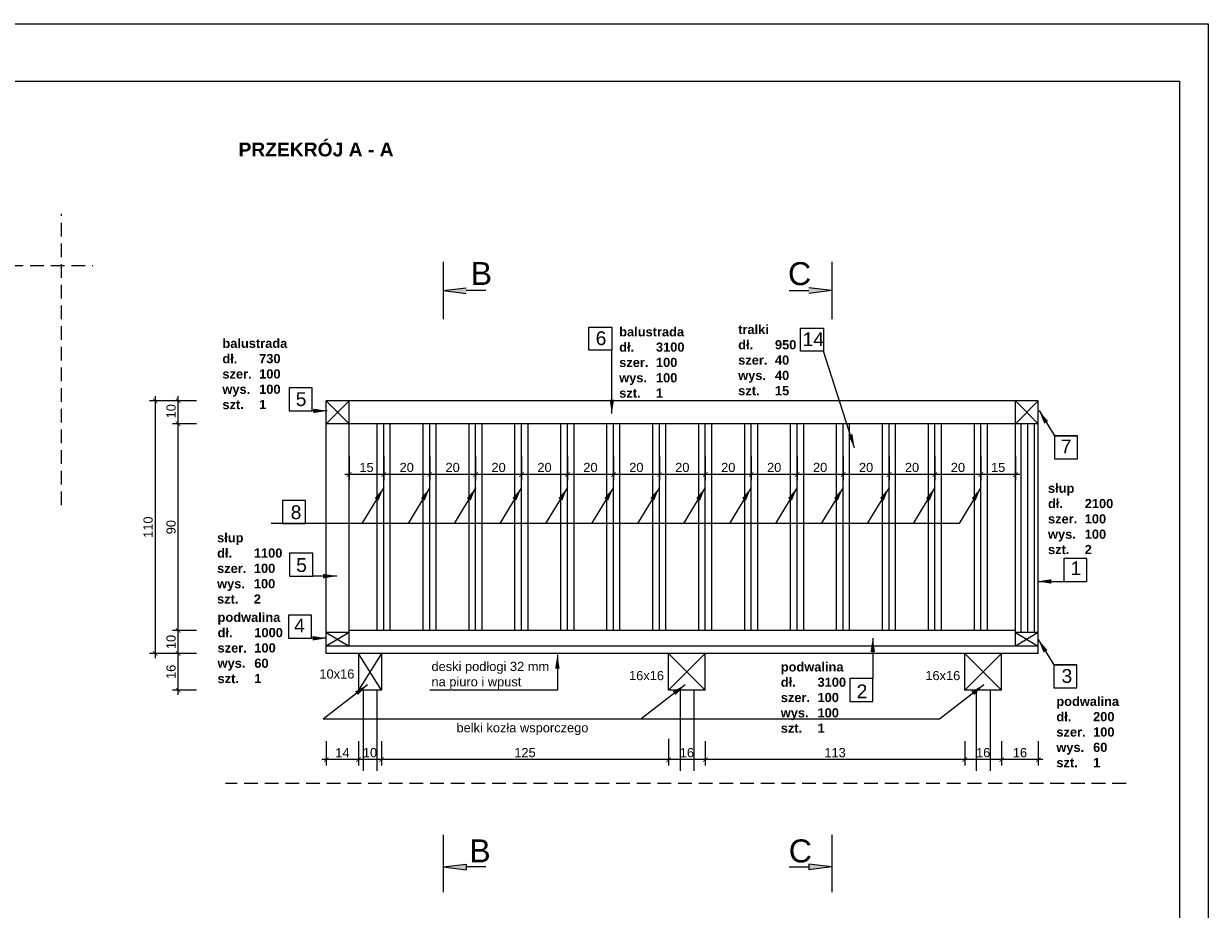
# Model space of a CAD drawing. Header units: millimetres. Extents: x -80660 to 263001, y 590205 to 619905.
# Tile 50 of 64: x 133574 to 138732, y 616049 to 619905. Entities that reach past the tile are written whole.
import ezdxf

# ---------------------------------------------------------------- set-up
doc = ezdxf.new("R2010")
doc.units = ezdxf.units.MM
doc.linetypes.add('DASHEDX2', pattern=[1.5, 1, -0.5])
doc.layers.add('l.c.9', color=3, linetype='Continuous', lineweight=9)
doc.layers.add('l.k.k. 5', color=4, linetype='DASHEDX2', lineweight=5)
doc.styles.add('styl1', font='arial.ttf')
doc.dimstyles.new('stefan', dxfattribs={"dimtxt": 80, "dimasz": 60, "dimexe": 35, "dimexo": 0, "dimgap": 10, "dimtad": 1, "dimdec": 1, "dimlfac": 0.1, "dimtxsty": 'styl1', "dimblk": 'ARCHTICK', "dimcen": 2.5, "dimdle": 25, "dimadec": 0, "dimazin": 0, "dimtfac": 1, "dimtdec": 1, "dimtmove": 0, "dimatfit": 3, "dimfxl": 1, "dimarcsym": 0})
doc.dimstyles.new('stefan - 1', dxfattribs={"dimtxt": 40, "dimasz": 20, "dimexe": 25, "dimexo": 20, "dimgap": 10, "dimtad": 1, "dimdec": 1, "dimlfac": 0.1, "dimtxsty": 'styl1', "dimblk": 'ARCHTICK', "dimcen": 2.5, "dimdle": 20, "dimadec": 0, "dimazin": 0, "dimtfac": 1, "dimtdec": 1, "dimtmove": 0, "dimatfit": 3, "dimfxl": 1, "dimarcsym": 0})

# ---------------------------------------------------------------- blocks, each defined once
blk = doc.blocks.new('_ArchTick')
at = {"color": 0, "const_width": 0.15}
blk.add_lwpolyline([(-0.5, -0.5), (0.5, 0.5)], dxfattribs=at)
blk = doc.blocks.new('*D683')
at = {"layer": 'Defpoints', "color": 0}
for p in [(137141.5, 618041.8), (137341.5, 618041.8), (137141.5, 617941.8)]:
    blk.add_point(p, dxfattribs=at)
at = {"layer": 'l.c.9', "color": 0, "lineweight": -2}
for p, q in [((137141.5, 618021.8), (137141.5, 617916.8)), ((137341.5, 618021.8), (137341.5, 617916.8)), ((137361.5, 617941.8), (137121.5, 617941.8))]:
    blk.add_line(p, q, dxfattribs=at)
at = {"layer": 'l.c.9', "color": 0, "lineweight": -2, "xscale": 20, "yscale": 20, "zscale": 20, "rotation": 180}
blk.add_blockref('_ArchTick', (137141.5, 617941.8), dxfattribs=at)
at = {"layer": 'l.c.9', "color": 0, "lineweight": -2, "xscale": 20, "yscale": 20, "zscale": 20}
blk.add_blockref('_ArchTick', (137341.5, 617941.8), dxfattribs=at)
at = {"layer": 'l.c.9', "color": 0, "insert": (137241.5, 617972.2), "char_height": 40, "attachment_point": 5, "style": 'styl1'}
blk.add_mtext('20', dxfattribs=at)
blk = doc.blocks.new('*D696')
at = {"layer": 'Defpoints', "color": 0}
for p in [(136541.5, 616800.3), (137671.5, 616800.3), (136541.5, 616700.3)]:
    blk.add_point(p, dxfattribs=at)
at = {"layer": 'l.c.9', "color": 0, "lineweight": -2}
for p, q in [((136541.5, 616780.3), (136541.5, 616675.3)), ((137671.5, 616780.3), (137671.5, 616675.3)), ((137691.5, 616700.3), (136521.5, 616700.3))]:
    blk.add_line(p, q, dxfattribs=at)
at = {"layer": 'l.c.9', "color": 0, "lineweight": -2, "xscale": 20, "yscale": 20, "zscale": 20, "rotation": 180}
blk.add_blockref('_ArchTick', (136541.5, 616700.3), dxfattribs=at)
at = {"layer": 'l.c.9', "color": 0, "lineweight": -2, "xscale": 20, "yscale": 20, "zscale": 20}
blk.add_blockref('_ArchTick', (137671.5, 616700.3), dxfattribs=at)
at = {"layer": 'l.c.9', "color": 0, "insert": (137106.5, 616730.7), "char_height": 40, "attachment_point": 5, "style": 'styl1'}
blk.add_mtext('113', dxfattribs=at)
blk = doc.blocks.new('*D685')
at = {"layer": 'Defpoints', "color": 0}
for p in [(137541.5, 618041.8), (137741.5, 618041.8), (137541.5, 617941.8)]:
    blk.add_point(p, dxfattribs=at)
at = {"layer": 'l.c.9', "color": 0, "lineweight": -2}
for p, q in [((137541.5, 618021.8), (137541.5, 617916.8)), ((137741.5, 618021.8), (137741.5, 617916.8)), ((137761.5, 617941.8), (137521.5, 617941.8))]:
    blk.add_line(p, q, dxfattribs=at)
at = {"layer": 'l.c.9', "color": 0, "lineweight": -2, "xscale": 20, "yscale": 20, "zscale": 20, "rotation": 180}
blk.add_blockref('_ArchTick', (137541.5, 617941.8), dxfattribs=at)
at = {"layer": 'l.c.9', "color": 0, "lineweight": -2, "xscale": 20, "yscale": 20, "zscale": 20}
blk.add_blockref('_ArchTick', (137741.5, 617941.8), dxfattribs=at)
at = {"layer": 'l.c.9', "color": 0, "insert": (137641.5, 617972.2), "char_height": 40, "attachment_point": 5, "style": 'styl1'}
blk.add_mtext('20', dxfattribs=at)
blk = doc.blocks.new('*D686')
at = {"layer": 'Defpoints', "color": 0}
for p in [(137741.5, 618041.8), (137891.5, 618041.8), (137741.5, 617941.8)]:
    blk.add_point(p, dxfattribs=at)
at = {"layer": 'l.c.9', "color": 0, "lineweight": -2}
for p, q in [((137741.5, 618021.8), (137741.5, 617916.8)), ((137891.5, 618021.8), (137891.5, 617916.8)), ((137911.5, 617941.8), (137721.5, 617941.8))]:
    blk.add_line(p, q, dxfattribs=at)
at = {"layer": 'l.c.9', "color": 0, "lineweight": -2, "xscale": 20, "yscale": 20, "zscale": 20, "rotation": 180}
blk.add_blockref('_ArchTick', (137741.5, 617941.8), dxfattribs=at)
at = {"layer": 'l.c.9', "color": 0, "lineweight": -2, "xscale": 20, "yscale": 20, "zscale": 20}
blk.add_blockref('_ArchTick', (137891.5, 617941.8), dxfattribs=at)
at = {"layer": 'l.c.9', "color": 0, "insert": (137816.5, 617972.2), "char_height": 40, "attachment_point": 5, "style": 'styl1'}
blk.add_mtext('15', dxfattribs=at)
blk = doc.blocks.new('*D694')
at = {"layer": 'Defpoints', "color": 0}
for p in [(137831.5, 616800.3), (137991.5, 616800.3), (137831.5, 616700.3)]:
    blk.add_point(p, dxfattribs=at)
at = {"layer": 'l.c.9', "color": 0, "lineweight": -2}
for p, q in [((137831.5, 616780.3), (137831.5, 616675.3)), ((137991.5, 616780.3), (137991.5, 616675.3)), ((138011.5, 616700.3), (137811.5, 616700.3))]:
    blk.add_line(p, q, dxfattribs=at)
at = {"layer": 'l.c.9', "color": 0, "lineweight": -2, "xscale": 20, "yscale": 20, "zscale": 20, "rotation": 180}
blk.add_blockref('_ArchTick', (137831.5, 616700.3), dxfattribs=at)
at = {"layer": 'l.c.9', "color": 0, "lineweight": -2, "xscale": 20, "yscale": 20, "zscale": 20}
blk.add_blockref('_ArchTick', (137991.5, 616700.3), dxfattribs=at)
at = {"layer": 'l.c.9', "color": 0, "insert": (137911.5, 616730.7), "char_height": 40, "attachment_point": 5, "style": 'styl1'}
blk.add_mtext('16', dxfattribs=at)
blk = doc.blocks.new('*D695')
at = {"layer": 'Defpoints', "color": 0}
for p in [(137671.5, 616800.3), (137831.5, 616800.3), (137671.5, 616700.3)]:
    blk.add_point(p, dxfattribs=at)
at = {"layer": 'l.c.9', "color": 0, "lineweight": -2}
for p, q in [((137671.5, 616780.3), (137671.5, 616675.3)), ((137831.5, 616780.3), (137831.5, 616675.3)), ((137851.5, 616700.3), (137651.5, 616700.3))]:
    blk.add_line(p, q, dxfattribs=at)
at = {"layer": 'l.c.9', "color": 0, "lineweight": -2, "xscale": 20, "yscale": 20, "zscale": 20, "rotation": 180}
blk.add_blockref('_ArchTick', (137671.5, 616700.3), dxfattribs=at)
at = {"layer": 'l.c.9', "color": 0, "lineweight": -2, "xscale": 20, "yscale": 20, "zscale": 20}
blk.add_blockref('_ArchTick', (137831.5, 616700.3), dxfattribs=at)
at = {"layer": 'l.c.9', "color": 0, "insert": (137751.5, 616730.7), "char_height": 40, "attachment_point": 5, "style": 'styl1'}
blk.add_mtext('16', dxfattribs=at)
blk = doc.blocks.new('*D684')
at = {"layer": 'Defpoints', "color": 0}
for p in [(137341.5, 618041.8), (137541.5, 618041.8), (137341.5, 617941.8)]:
    blk.add_point(p, dxfattribs=at)
at = {"layer": 'l.c.9', "color": 0, "lineweight": -2}
for p, q in [((137341.5, 618021.8), (137341.5, 617916.8)), ((137541.5, 618021.8), (137541.5, 617916.8)), ((137561.5, 617941.8), (137321.5, 617941.8))]:
    blk.add_line(p, q, dxfattribs=at)
at = {"layer": 'l.c.9', "color": 0, "lineweight": -2, "xscale": 20, "yscale": 20, "zscale": 20, "rotation": 180}
blk.add_blockref('_ArchTick', (137341.5, 617941.8), dxfattribs=at)
at = {"layer": 'l.c.9', "color": 0, "lineweight": -2, "xscale": 20, "yscale": 20, "zscale": 20}
blk.add_blockref('_ArchTick', (137541.5, 617941.8), dxfattribs=at)
at = {"layer": 'l.c.9', "color": 0, "insert": (137441.5, 617972.2), "char_height": 40, "attachment_point": 5, "style": 'styl1'}
blk.add_mtext('20', dxfattribs=at)
blk = doc.blocks.new('*D677')
at = {"layer": 'Defpoints', "color": 0}
for p in [(134246.2, 617262.5), (134346.2, 617262.5), (134346.2, 617162.5)]:
    blk.add_point(p, dxfattribs=at)
at = {"layer": 'l.c.9', "color": 0, "lineweight": -2}
for p, q in [((134246.2, 617142.5), (134246.2, 617282.5)), ((134326.2, 617262.5), (134221.2, 617262.5)), ((134326.2, 617162.5), (134221.2, 617162.5))]:
    blk.add_line(p, q, dxfattribs=at)
at = {"layer": 'l.c.9', "color": 0, "lineweight": -2, "xscale": 20, "yscale": 20, "zscale": 20}
for p, rotation in [((134246.2, 617262.5), 90), ((134246.2, 617162.5), 270)]:
    blk.add_blockref('_ArchTick', p, dxfattribs=dict(at, rotation=rotation))
at = {"layer": 'l.c.9', "color": 0, "insert": (134215.7, 617212.5), "char_height": 40, "attachment_point": 5, "rotation": 90, "style": 'styl1'}
blk.add_mtext('10', dxfattribs=at)
blk = doc.blocks.new('*D678')
at = {"layer": 'Defpoints', "color": 0}
for p in [(134246.2, 618162.5), (134346.2, 618162.5), (134346.2, 617262.5)]:
    blk.add_point(p, dxfattribs=at)
at = {"layer": 'l.c.9', "color": 0, "lineweight": -2}
for p, q in [((134326.2, 618162.5), (134221.2, 618162.5)), ((134246.2, 617242.5), (134246.2, 618182.5)), ((134326.2, 617262.5), (134221.2, 617262.5))]:
    blk.add_line(p, q, dxfattribs=at)
at = {"layer": 'l.c.9', "color": 0, "lineweight": -2, "xscale": 20, "yscale": 20, "zscale": 20}
for p, rotation in [((134246.2, 618162.5), 90), ((134246.2, 617262.5), 270)]:
    blk.add_blockref('_ArchTick', p, dxfattribs=dict(at, rotation=rotation))
at = {"layer": 'l.c.9', "color": 0, "insert": (134215.7, 617712.5), "char_height": 40, "attachment_point": 5, "rotation": 90, "style": 'styl1'}
blk.add_mtext('90', dxfattribs=at)
blk = doc.blocks.new('*D679')
at = {"layer": 'Defpoints', "color": 0}
for p in [(134246.2, 618262.5), (134346.2, 618262.5), (134346.2, 618162.5)]:
    blk.add_point(p, dxfattribs=at)
at = {"layer": 'l.c.9', "color": 0, "lineweight": -2}
for p, q in [((134326.2, 618262.5), (134221.2, 618262.5)), ((134246.2, 618142.5), (134246.2, 618282.5)), ((134326.2, 618162.5), (134221.2, 618162.5))]:
    blk.add_line(p, q, dxfattribs=at)
at = {"layer": 'l.c.9', "color": 0, "lineweight": -2, "xscale": 20, "yscale": 20, "zscale": 20}
for p, rotation in [((134246.2, 618262.5), 90), ((134246.2, 618162.5), 270)]:
    blk.add_blockref('_ArchTick', p, dxfattribs=dict(at, rotation=rotation))
at = {"layer": 'l.c.9', "color": 0, "insert": (134215.7, 618217.1), "char_height": 40, "attachment_point": 5, "rotation": 90, "style": 'styl1'}
blk.add_mtext('10', dxfattribs=at)
blk = doc.blocks.new('*D680')
at = {"layer": 'Defpoints', "color": 0}
for p in [(134246.2, 618262.5), (134146.2, 617162.5), (134246.2, 617162.5)]:
    blk.add_point(p, dxfattribs=at)
at = {"layer": 'l.c.9', "color": 0, "lineweight": -2}
for p, q in [((134226.2, 618262.5), (134121.2, 618262.5)), ((134146.2, 618282.5), (134146.2, 617142.5)), ((134226.2, 617162.5), (134121.2, 617162.5))]:
    blk.add_line(p, q, dxfattribs=at)
at = {"layer": 'l.c.9', "color": 0, "lineweight": -2, "xscale": 20, "yscale": 20, "zscale": 20}
for p, rotation in [((134146.2, 618262.5), 90), ((134146.2, 617162.5), 270)]:
    blk.add_blockref('_ArchTick', p, dxfattribs=dict(at, rotation=rotation))
at = {"layer": 'l.c.9', "color": 0, "insert": (134115.7, 617712.5), "char_height": 40, "attachment_point": 5, "rotation": 90, "style": 'styl1'}
blk.add_mtext('110', dxfattribs=at)
blk = doc.blocks.new('*D681')
at = {"layer": 'Defpoints', "color": 0}
for p in [(134246.2, 617162.5), (134346.2, 617162.5), (134346.2, 617002.5)]:
    blk.add_point(p, dxfattribs=at)
at = {"layer": 'l.c.9', "color": 0, "lineweight": -2}
for p, q in [((134246.2, 616982.5), (134246.2, 617182.5)), ((134326.2, 617162.5), (134221.2, 617162.5)), ((134326.2, 617002.5), (134221.2, 617002.5))]:
    blk.add_line(p, q, dxfattribs=at)
at = {"layer": 'l.c.9', "color": 0, "lineweight": -2, "xscale": 20, "yscale": 20, "zscale": 20}
for p, rotation in [((134246.2, 617162.5), 90), ((134246.2, 617002.5), 270)]:
    blk.add_blockref('_ArchTick', p, dxfattribs=dict(at, rotation=rotation))
at = {"layer": 'l.c.9', "color": 0, "insert": (134215.7, 617082.5), "char_height": 40, "attachment_point": 5, "rotation": 90, "style": 'styl1'}
blk.add_mtext('16', dxfattribs=at)
blk = doc.blocks.new('*D682')
at = {"layer": 'Defpoints', "color": 0}
for p in [(136941.5, 618041.8), (137141.5, 618041.8), (136941.5, 617941.8)]:
    blk.add_point(p, dxfattribs=at)
at = {"layer": 'l.c.9', "color": 0, "lineweight": -2}
for p, q in [((136941.5, 618021.8), (136941.5, 617916.8)), ((137141.5, 618021.8), (137141.5, 617916.8)), ((137161.5, 617941.8), (136921.5, 617941.8))]:
    blk.add_line(p, q, dxfattribs=at)
at = {"layer": 'l.c.9', "color": 0, "lineweight": -2, "xscale": 20, "yscale": 20, "zscale": 20, "rotation": 180}
blk.add_blockref('_ArchTick', (136941.5, 617941.8), dxfattribs=at)
at = {"layer": 'l.c.9', "color": 0, "lineweight": -2, "xscale": 20, "yscale": 20, "zscale": 20}
blk.add_blockref('_ArchTick', (137141.5, 617941.8), dxfattribs=at)
at = {"layer": 'l.c.9', "color": 0, "insert": (137041.5, 617972.2), "char_height": 40, "attachment_point": 5, "style": 'styl1'}
blk.add_mtext('20', dxfattribs=at)
blk = doc.blocks.new('*D687')
at = {"layer": 'Defpoints', "color": 0}
for p in [(136741.5, 618041.8), (136941.5, 618041.8), (136741.5, 617941.8)]:
    blk.add_point(p, dxfattribs=at)
at = {"layer": 'l.c.9', "color": 0, "lineweight": -2}
for p, q in [((136741.5, 618021.8), (136741.5, 617916.8)), ((136941.5, 618021.8), (136941.5, 617916.8)), ((136961.5, 617941.8), (136721.5, 617941.8))]:
    blk.add_line(p, q, dxfattribs=at)
at = {"layer": 'l.c.9', "color": 0, "lineweight": -2, "xscale": 20, "yscale": 20, "zscale": 20, "rotation": 180}
blk.add_blockref('_ArchTick', (136741.5, 617941.8), dxfattribs=at)
at = {"layer": 'l.c.9', "color": 0, "lineweight": -2, "xscale": 20, "yscale": 20, "zscale": 20}
blk.add_blockref('_ArchTick', (136941.5, 617941.8), dxfattribs=at)
at = {"layer": 'l.c.9', "color": 0, "insert": (136841.5, 617972.2), "char_height": 40, "attachment_point": 5, "style": 'styl1'}
blk.add_mtext('20', dxfattribs=at)
blk = doc.blocks.new('*D688')
at = {"layer": 'Defpoints', "color": 0}
for p in [(136541.5, 618041.8), (136741.5, 618041.8), (136541.5, 617941.8)]:
    blk.add_point(p, dxfattribs=at)
at = {"layer": 'l.c.9', "color": 0, "lineweight": -2}
for p, q in [((136541.5, 618021.8), (136541.5, 617916.8)), ((136741.5, 618021.8), (136741.5, 617916.8)), ((136761.5, 617941.8), (136521.5, 617941.8))]:
    blk.add_line(p, q, dxfattribs=at)
at = {"layer": 'l.c.9', "color": 0, "lineweight": -2, "xscale": 20, "yscale": 20, "zscale": 20, "rotation": 180}
blk.add_blockref('_ArchTick', (136541.5, 617941.8), dxfattribs=at)
at = {"layer": 'l.c.9', "color": 0, "lineweight": -2, "xscale": 20, "yscale": 20, "zscale": 20}
blk.add_blockref('_ArchTick', (136741.5, 617941.8), dxfattribs=at)
at = {"layer": 'l.c.9', "color": 0, "insert": (136641.5, 617972.2), "char_height": 40, "attachment_point": 5, "style": 'styl1'}
blk.add_mtext('20', dxfattribs=at)
blk = doc.blocks.new('*D689')
at = {"layer": 'Defpoints', "color": 0}
for p in [(136341.5, 618041.8), (136541.5, 618041.8), (136341.5, 617941.8)]:
    blk.add_point(p, dxfattribs=at)
at = {"layer": 'l.c.9', "color": 0, "lineweight": -2}
for p, q in [((136341.5, 618021.8), (136341.5, 617916.8)), ((136541.5, 618021.8), (136541.5, 617916.8)), ((136561.5, 617941.8), (136321.5, 617941.8))]:
    blk.add_line(p, q, dxfattribs=at)
at = {"layer": 'l.c.9', "color": 0, "lineweight": -2, "xscale": 20, "yscale": 20, "zscale": 20, "rotation": 180}
blk.add_blockref('_ArchTick', (136341.5, 617941.8), dxfattribs=at)
at = {"layer": 'l.c.9', "color": 0, "lineweight": -2, "xscale": 20, "yscale": 20, "zscale": 20}
blk.add_blockref('_ArchTick', (136541.5, 617941.8), dxfattribs=at)
at = {"layer": 'l.c.9', "color": 0, "insert": (136441.5, 617972.2), "char_height": 40, "attachment_point": 5, "style": 'styl1'}
blk.add_mtext('20', dxfattribs=at)
blk = doc.blocks.new('*D690')
at = {"layer": 'Defpoints', "color": 0}
for p in [(136141.5, 618041.8), (136341.5, 618041.8), (136141.5, 617941.8)]:
    blk.add_point(p, dxfattribs=at)
at = {"layer": 'l.c.9', "color": 0, "lineweight": -2}
for p, q in [((136141.5, 618021.8), (136141.5, 617916.8)), ((136341.5, 618021.8), (136341.5, 617916.8)), ((136361.5, 617941.8), (136121.5, 617941.8))]:
    blk.add_line(p, q, dxfattribs=at)
at = {"layer": 'l.c.9', "color": 0, "lineweight": -2, "xscale": 20, "yscale": 20, "zscale": 20, "rotation": 180}
blk.add_blockref('_ArchTick', (136141.5, 617941.8), dxfattribs=at)
at = {"layer": 'l.c.9', "color": 0, "lineweight": -2, "xscale": 20, "yscale": 20, "zscale": 20}
blk.add_blockref('_ArchTick', (136341.5, 617941.8), dxfattribs=at)
at = {"layer": 'l.c.9', "color": 0, "insert": (136241.5, 617972.2), "char_height": 40, "attachment_point": 5, "style": 'styl1'}
blk.add_mtext('20', dxfattribs=at)
blk = doc.blocks.new('*D691')
at = {"layer": 'Defpoints', "color": 0}
for p in [(135941.5, 618041.8), (136141.5, 618041.8), (135941.5, 617941.8)]:
    blk.add_point(p, dxfattribs=at)
at = {"layer": 'l.c.9', "color": 0, "lineweight": -2}
for p, q in [((135941.5, 618021.8), (135941.5, 617916.8)), ((136141.5, 618021.8), (136141.5, 617916.8)), ((136161.5, 617941.8), (135921.5, 617941.8))]:
    blk.add_line(p, q, dxfattribs=at)
at = {"layer": 'l.c.9', "color": 0, "lineweight": -2, "xscale": 20, "yscale": 20, "zscale": 20, "rotation": 180}
blk.add_blockref('_ArchTick', (135941.5, 617941.8), dxfattribs=at)
at = {"layer": 'l.c.9', "color": 0, "lineweight": -2, "xscale": 20, "yscale": 20, "zscale": 20}
blk.add_blockref('_ArchTick', (136141.5, 617941.8), dxfattribs=at)
at = {"layer": 'l.c.9', "color": 0, "insert": (136041.5, 617972.2), "char_height": 40, "attachment_point": 5, "style": 'styl1'}
blk.add_mtext('20', dxfattribs=at)
blk = doc.blocks.new('*D692')
at = {"layer": 'Defpoints', "color": 0}
for p in [(135741.5, 618041.8), (135941.5, 618041.8), (135741.5, 617941.8)]:
    blk.add_point(p, dxfattribs=at)
at = {"layer": 'l.c.9', "color": 0, "lineweight": -2}
for p, q in [((135741.5, 618021.8), (135741.5, 617916.8)), ((135941.5, 618021.8), (135941.5, 617916.8)), ((135961.5, 617941.8), (135721.5, 617941.8))]:
    blk.add_line(p, q, dxfattribs=at)
at = {"layer": 'l.c.9', "color": 0, "lineweight": -2, "xscale": 20, "yscale": 20, "zscale": 20, "rotation": 180}
blk.add_blockref('_ArchTick', (135741.5, 617941.8), dxfattribs=at)
at = {"layer": 'l.c.9', "color": 0, "lineweight": -2, "xscale": 20, "yscale": 20, "zscale": 20}
blk.add_blockref('_ArchTick', (135941.5, 617941.8), dxfattribs=at)
at = {"layer": 'l.c.9', "color": 0, "insert": (135841.5, 617972.2), "char_height": 40, "attachment_point": 5, "style": 'styl1'}
blk.add_mtext('20', dxfattribs=at)
blk = doc.blocks.new('*D693')
at = {"layer": 'Defpoints', "color": 0}
for p in [(135541.5, 618041.8), (135741.5, 618041.8), (135541.5, 617941.8)]:
    blk.add_point(p, dxfattribs=at)
at = {"layer": 'l.c.9', "color": 0, "lineweight": -2}
for p, q in [((135541.5, 618021.8), (135541.5, 617916.8)), ((135741.5, 618021.8), (135741.5, 617916.8)), ((135761.5, 617941.8), (135521.5, 617941.8))]:
    blk.add_line(p, q, dxfattribs=at)
at = {"layer": 'l.c.9', "color": 0, "lineweight": -2, "xscale": 20, "yscale": 20, "zscale": 20, "rotation": 180}
blk.add_blockref('_ArchTick', (135541.5, 617941.8), dxfattribs=at)
at = {"layer": 'l.c.9', "color": 0, "lineweight": -2, "xscale": 20, "yscale": 20, "zscale": 20}
blk.add_blockref('_ArchTick', (135741.5, 617941.8), dxfattribs=at)
at = {"layer": 'l.c.9', "color": 0, "insert": (135641.5, 617972.2), "char_height": 40, "attachment_point": 5, "style": 'styl1'}
blk.add_mtext('20', dxfattribs=at)
blk = doc.blocks.new('*D697')
at = {"layer": 'Defpoints', "color": 0}
for p in [(136381.5, 616810.5), (136541.5, 616800.3), (136381.5, 616700.3)]:
    blk.add_point(p, dxfattribs=at)
at = {"layer": 'l.c.9', "color": 0, "lineweight": -2}
for p, q in [((136381.5, 616790.5), (136381.5, 616675.3)), ((136541.5, 616780.3), (136541.5, 616675.3)), ((136561.5, 616700.3), (136361.5, 616700.3))]:
    blk.add_line(p, q, dxfattribs=at)
at = {"layer": 'l.c.9', "color": 0, "lineweight": -2, "xscale": 20, "yscale": 20, "zscale": 20, "rotation": 180}
blk.add_blockref('_ArchTick', (136381.5, 616700.3), dxfattribs=at)
at = {"layer": 'l.c.9', "color": 0, "lineweight": -2, "xscale": 20, "yscale": 20, "zscale": 20}
blk.add_blockref('_ArchTick', (136541.5, 616700.3), dxfattribs=at)
at = {"layer": 'l.c.9', "color": 0, "insert": (136461.5, 616730.7), "char_height": 40, "attachment_point": 5, "style": 'styl1'}
blk.add_mtext('16', dxfattribs=at)
blk = doc.blocks.new('*D698')
at = {"layer": 'Defpoints', "color": 0}
for p in [(136381.5, 616810.5), (135131.5, 616800.3), (135131.5, 616700.3)]:
    blk.add_point(p, dxfattribs=at)
at = {"layer": 'l.c.9', "color": 0, "lineweight": -2}
for p, q in [((135131.5, 616780.3), (135131.5, 616675.3)), ((136381.5, 616790.5), (136381.5, 616675.3)), ((136401.5, 616700.3), (135111.5, 616700.3))]:
    blk.add_line(p, q, dxfattribs=at)
at = {"layer": 'l.c.9', "color": 0, "lineweight": -2, "xscale": 20, "yscale": 20, "zscale": 20, "rotation": 180}
blk.add_blockref('_ArchTick', (135131.5, 616700.3), dxfattribs=at)
at = {"layer": 'l.c.9', "color": 0, "lineweight": -2, "xscale": 20, "yscale": 20, "zscale": 20}
blk.add_blockref('_ArchTick', (136381.5, 616700.3), dxfattribs=at)
at = {"layer": 'l.c.9', "color": 0, "insert": (135756.5, 616730.7), "char_height": 40, "attachment_point": 5, "style": 'styl1'}
blk.add_mtext('125', dxfattribs=at)
blk = doc.blocks.new('*D699')
at = {"layer": 'Defpoints', "color": 0}
for p in [(135031.5, 616800.3), (135131.5, 616800.3), (135031.5, 616700.3)]:
    blk.add_point(p, dxfattribs=at)
at = {"layer": 'l.c.9', "color": 0, "lineweight": -2}
for p, q in [((135031.5, 616780.3), (135031.5, 616675.3)), ((135131.5, 616780.3), (135131.5, 616675.3)), ((135151.5, 616700.3), (135011.5, 616700.3))]:
    blk.add_line(p, q, dxfattribs=at)
at = {"layer": 'l.c.9', "color": 0, "lineweight": -2, "xscale": 20, "yscale": 20, "zscale": 20, "rotation": 180}
blk.add_blockref('_ArchTick', (135031.5, 616700.3), dxfattribs=at)
at = {"layer": 'l.c.9', "color": 0, "lineweight": -2, "xscale": 20, "yscale": 20, "zscale": 20}
blk.add_blockref('_ArchTick', (135131.5, 616700.3), dxfattribs=at)
at = {"layer": 'l.c.9', "color": 0, "insert": (135081.5, 616730.7), "char_height": 40, "attachment_point": 5, "style": 'styl1'}
blk.add_mtext('10', dxfattribs=at)
blk = doc.blocks.new('*D700')
at = {"layer": 'Defpoints', "color": 0}
for p in [(134891.5, 616800.3), (135031.5, 616800.3), (134891.5, 616700.3)]:
    blk.add_point(p, dxfattribs=at)
at = {"layer": 'l.c.9', "color": 0, "lineweight": -2}
for p, q in [((134891.5, 616780.3), (134891.5, 616675.3)), ((135031.5, 616780.3), (135031.5, 616675.3)), ((135051.5, 616700.3), (134871.5, 616700.3))]:
    blk.add_line(p, q, dxfattribs=at)
at = {"layer": 'l.c.9', "color": 0, "lineweight": -2, "xscale": 20, "yscale": 20, "zscale": 20, "rotation": 180}
blk.add_blockref('_ArchTick', (134891.5, 616700.3), dxfattribs=at)
at = {"layer": 'l.c.9', "color": 0, "lineweight": -2, "xscale": 20, "yscale": 20, "zscale": 20}
blk.add_blockref('_ArchTick', (135031.5, 616700.3), dxfattribs=at)
at = {"layer": 'l.c.9', "color": 0, "insert": (134961.5, 616730.4), "char_height": 40, "attachment_point": 5, "style": 'styl1'}
blk.add_mtext('14', dxfattribs=at)
blk = doc.blocks.new('*D701')
at = {"layer": 'Defpoints', "color": 0}
for p in [(135341.5, 618041.8), (135541.5, 618041.8), (135341.5, 617941.8)]:
    blk.add_point(p, dxfattribs=at)
at = {"layer": 'l.c.9', "color": 0, "lineweight": -2}
for p, q in [((135341.5, 618021.8), (135341.5, 617916.8)), ((135541.5, 618021.8), (135541.5, 617916.8)), ((135561.5, 617941.8), (135321.5, 617941.8))]:
    blk.add_line(p, q, dxfattribs=at)
at = {"layer": 'l.c.9', "color": 0, "lineweight": -2, "xscale": 20, "yscale": 20, "zscale": 20, "rotation": 180}
blk.add_blockref('_ArchTick', (135341.5, 617941.8), dxfattribs=at)
at = {"layer": 'l.c.9', "color": 0, "lineweight": -2, "xscale": 20, "yscale": 20, "zscale": 20}
blk.add_blockref('_ArchTick', (135541.5, 617941.8), dxfattribs=at)
at = {"layer": 'l.c.9', "color": 0, "insert": (135441.5, 617972.2), "char_height": 40, "attachment_point": 5, "style": 'styl1'}
blk.add_mtext('20', dxfattribs=at)
blk = doc.blocks.new('*D702')
at = {"layer": 'Defpoints', "color": 0}
for p in [(135141.5, 618041.8), (135341.5, 618041.8), (135141.5, 617941.8)]:
    blk.add_point(p, dxfattribs=at)
at = {"layer": 'l.c.9', "color": 0, "lineweight": -2}
for p, q in [((135141.5, 618021.8), (135141.5, 617916.8)), ((135341.5, 618021.8), (135341.5, 617916.8)), ((135361.5, 617941.8), (135121.5, 617941.8))]:
    blk.add_line(p, q, dxfattribs=at)
at = {"layer": 'l.c.9', "color": 0, "lineweight": -2, "xscale": 20, "yscale": 20, "zscale": 20, "rotation": 180}
blk.add_blockref('_ArchTick', (135141.5, 617941.8), dxfattribs=at)
at = {"layer": 'l.c.9', "color": 0, "lineweight": -2, "xscale": 20, "yscale": 20, "zscale": 20}
blk.add_blockref('_ArchTick', (135341.5, 617941.8), dxfattribs=at)
at = {"layer": 'l.c.9', "color": 0, "insert": (135241.5, 617972.2), "char_height": 40, "attachment_point": 5, "style": 'styl1'}
blk.add_mtext('20', dxfattribs=at)
blk = doc.blocks.new('*D703')
at = {"layer": 'Defpoints', "color": 0}
for p in [(134991.5, 618041.8), (135141.5, 618041.8), (134991.5, 617941.8)]:
    blk.add_point(p, dxfattribs=at)
at = {"layer": 'l.c.9', "color": 0, "lineweight": -2}
for p, q in [((134991.5, 618021.8), (134991.5, 617916.8)), ((135141.5, 618021.8), (135141.5, 617916.8)), ((135161.5, 617941.8), (134971.5, 617941.8))]:
    blk.add_line(p, q, dxfattribs=at)
at = {"layer": 'l.c.9', "color": 0, "lineweight": -2, "xscale": 20, "yscale": 20, "zscale": 20, "rotation": 180}
blk.add_blockref('_ArchTick', (134991.5, 617941.8), dxfattribs=at)
at = {"layer": 'l.c.9', "color": 0, "lineweight": -2, "xscale": 20, "yscale": 20, "zscale": 20}
blk.add_blockref('_ArchTick', (135141.5, 617941.8), dxfattribs=at)
at = {"layer": 'l.c.9', "color": 0, "insert": (135066.5, 617972.2), "char_height": 40, "attachment_point": 5, "style": 'styl1'}
blk.add_mtext('15', dxfattribs=at)

msp = doc.modelspace()

# ---------------------------------------------------------------- hatches: boundary and pattern name
at = {"layer": 'l.c.9'}
for points in [[(135400.25, 618742.57), (135500.25, 618755.07), (135500.25, 618730.07)], [(137092.26, 618742.57), (136992.26, 618755.07), (136992.26, 618730.07)], [(135400.25, 616233.27), (135500.25, 616245.77), (135500.25, 616220.77)], [(137092.26, 616233.27), (136992.26, 616245.77), (136992.26, 616220.77)]]:
    msp.add_hatch(color=0, dxfattribs=at).paths.add_polyline_path(points)

# ---------------------------------------------------------------- linework, layer by layer
at = {"layer": 'l.c.9', "color": 0}
for p, q in [((128231.57, 619904.52), (138731.57, 619904.52)), ((138731.57, 619904.52), (138731.57, 612479.52)), ((128981.57, 619654.52), (138606.57, 619654.52)), ((138606.57, 619654.52), (138606.57, 612604.52)), ((135400.25, 618867.57), (135400.25, 618617.57)), ((137092.26, 618867.57), (137092.26, 618617.57)), ((135400.25, 618742.57), (135500.25, 618755.07)), ((135400.25, 618742.57), (135500.25, 618730.07)), ((135585.43, 618742.57), (135500.25, 618742.57)), ((136907.08, 618742.57), (136992.26, 618742.57)), ((137092.26, 618742.57), (136992.26, 618755.07)), ((137092.26, 618742.57), (136992.26, 618730.07)), ((137991.49, 618262.52), (134891.49, 618262.52)), ((134891.49, 617162.52), (134891.49, 618262.52)), ((134891.49, 618162.52), (134991.49, 618262.52)), ((134991.49, 618162.52), (134891.49, 618262.52)), ((134991.49, 617194.52), (134991.49, 618262.52)), ((137891.49, 617194.52), (137891.49, 618262.52)), ((137991.49, 618262.52), (137891.49, 618162.52)), ((137891.49, 618262.52), (137991.49, 618162.52)), ((137991.49, 617162.52), (137991.49, 618262.52)), ((137991.49, 618162.52), (134891.49, 618162.52)), ((135112.99, 617262.52), (135112.99, 618162.52)), ((135141.49, 617262.52), (135141.49, 618162.52)), ((135169.99, 617262.52), (135169.99, 618162.52)), ((135312.99, 617262.52), (135312.99, 618162.52)), ((135341.49, 617262.52), (135341.49, 618162.52)), ((135369.99, 617294.52), (135369.99, 618162.52)), ((135369.99, 617262.52), (135369.99, 618162.52)), ((135512.99, 617262.52), (135512.99, 618162.52)), ((135541.49, 617262.52), (135541.49, 618162.52)), ((135569.99, 617262.52), (135569.99, 618162.52)), ((135712.99, 617262.52), (135712.99, 618162.52)), ((135741.49, 617262.52), (135741.49, 618162.52)), ((135769.99, 617262.52), (135769.99, 618162.52)), ((135912.99, 617262.52), (135912.99, 618162.52)), ((135941.49, 617262.52), (135941.49, 618162.52)), ((135969.99, 617294.52), (135969.99, 618162.52)), ((135969.99, 617262.52), (135969.99, 618162.52)), ((136112.99, 617262.52), (136112.99, 618162.52)), ((136141.49, 617262.52), (136141.49, 618162.52)), ((136169.99, 617262.52), (136169.99, 618162.52)), ((136312.99, 617262.52), (136312.99, 618162.52)), ((136341.49, 617262.52), (136341.49, 618162.52)), ((136369.99, 617262.52), (136369.99, 618162.52)), ((136512.99, 617262.52), (136512.99, 618162.52)), ((136541.49, 617262.52), (136541.49, 618162.52)), ((136569.99, 617262.52), (136569.99, 618162.52)), ((136712.99, 617262.52), (136712.99, 618162.52)), ((136741.49, 617262.52), (136741.49, 618162.52)), ((136769.99, 617262.52), (136769.99, 618162.52)), ((136912.99, 617262.52), (136912.99, 618162.52)), ((136941.49, 617262.52), (136941.49, 618162.52)), ((136969.99, 617294.52), (136969.99, 618162.52)), ((136969.99, 617262.52), (136969.99, 618162.52)), ((137112.99, 617262.52), (137112.99, 618162.52)), ((137141.49, 617262.52), (137141.49, 618162.52)), ((137169.99, 617262.52), (137169.99, 618162.52)), ((137312.99, 617262.52), (137312.99, 618162.52)), ((137341.49, 617262.52), (137341.49, 618162.52)), ((137369.99, 617262.52), (137369.99, 618162.52)), ((137512.99, 617262.52), (137512.99, 618162.52)), ((137541.49, 617262.52), (137541.49, 618162.52)), ((137569.99, 617262.52), (137569.99, 618162.52)), ((137712.99, 617262.52), (137712.99, 618162.52)), ((137741.49, 617262.52), (137741.49, 618162.52)), ((137769.99, 617262.52), (137769.99, 618162.52)), ((137917.33, 617254.52), (137917.33, 618162.52)), ((137945.83, 617254.52), (137945.83, 618162.52)), ((137974.33, 617254.52), (137974.33, 618162.52)), ((134991.49, 617254.52), (134891.49, 617254.52)), ((134991.49, 617254.52), (134891.49, 617194.52)), ((134891.49, 617254.52), (134991.49, 617194.52)), ((137891.49, 617262.52), (134991.49, 617262.52)), ((137991.49, 617254.52), (137891.49, 617254.52)), ((137991.49, 617254.52), (137891.49, 617194.52)), ((137891.49, 617254.52), (137991.49, 617194.52)), ((137991.49, 617194.52), (134891.49, 617194.52)), ((137991.49, 617162.52), (134891.49, 617162.52)), ((135131.49, 617162.52), (135031.49, 617002.52)), ((135131.49, 617002.52), (135031.49, 617162.52)), ((135031.49, 617162.52), (135031.49, 617002.52)), ((135031.49, 617162.52), (135031.49, 617002.52)), ((135131.49, 617162.52), (135131.49, 617002.52)), ((136381.49, 617002.52), (136381.49, 617162.52)), ((136541.49, 617162.52), (136381.49, 617002.52)), ((136541.49, 617002.52), (136381.49, 617162.52)), ((136381.49, 617002.52), (136381.49, 617162.52)), ((136541.49, 617002.52), (136541.49, 617162.52)), ((136541.49, 617002.52), (136541.49, 617162.52)), ((137671.49, 617002.52), (137671.49, 617162.52)), ((137831.49, 617162.52), (137671.49, 617002.52)), ((137831.49, 617002.52), (137671.49, 617162.52)), ((137671.49, 617002.52), (137671.49, 617162.52)), ((137831.49, 617002.52), (137831.49, 617162.52)), ((135131.49, 617002.52), (135031.49, 617002.52)), ((135051.49, 617002.52), (135051.49, 616651.05)), ((135111.49, 617002.52), (135111.49, 616651.05)), ((136541.49, 617002.52), (136381.49, 617002.52)), ((136431.49, 617002.52), (136431.49, 616651.05)), ((136491.49, 617002.52), (136491.49, 616651.05)), ((137831.49, 617002.52), (137671.49, 617002.52)), ((137721.49, 617002.52), (137721.49, 616651.05)), ((137781.49, 617002.52), (137781.49, 616651.05)), ((135400.25, 616372.92), (135400.25, 616122.92)), ((137092.26, 616372.92), (137092.26, 616122.92)), ((135400.25, 616233.27), (135500.25, 616245.77)), ((135500.25, 616245.77), (135500.25, 616220.77)), ((136992.26, 616245.77), (136992.26, 616220.77)), ((137092.26, 616233.27), (136992.26, 616245.77)), ((135400.25, 616233.27), (135500.25, 616220.77)), ((135585.43, 616233.27), (135500.25, 616233.27)), ((136907.08, 616233.27), (136992.26, 616233.27)), ((137092.26, 616233.27), (136992.26, 616220.77))]:
    msp.add_line(p, q, dxfattribs=at)
for points in [[(136034.4, 618483.69), (136034.4, 618583.69), (136134.63, 618583.69), (136134.63, 618483.69)], [(136956.15, 618478.51), (136956.15, 618578.51), (137056.39, 618578.51), (137056.39, 618478.51)], [(134830.02, 618218.82), (134830.02, 618318.82), (134729.78, 618318.82), (134729.78, 618218.82)], [(138162.33, 618009.6), (138162.33, 618109.6), (138062.09, 618109.6), (138062.09, 618009.6)], [(134801.52, 617728.05), (134801.52, 617828.05), (134701.28, 617828.05), (134701.28, 617728.05)], [(134832.12, 617499.39), (134832.12, 617599.39), (134731.89, 617599.39), (134731.89, 617499.39)], [(138202.34, 617476.26), (138202.34, 617576.26), (138102.1, 617576.26), (138102.1, 617476.26)], [(134826.85, 617228.69), (134826.85, 617328.69), (134726.62, 617328.69), (134726.62, 617228.69)], [(138159.33, 617012.91), (138159.33, 617112.91), (138059.1, 617112.91), (138059.1, 617012.91)], [(137270.63, 616952.89), (137270.63, 617052.89), (137170.39, 617052.89), (137170.39, 616952.89)]]:
    msp.add_lwpolyline(points, close=True, dxfattribs=at)
at = {"layer": 'l.k.k. 5', "color": 0, "ltscale": 60}
for p, q in [((133738.77, 617807.69), (133738.77, 619076.05)), ((129282.04, 618851.87), (133875.3, 618851.87)), ((138373.36, 616596.8), (134452.67, 616596.8))]:
    msp.add_line(p, q, dxfattribs=at)

# ---------------------------------------------------------------- texts
at = {"layer": 'l.c.9', "color": 0, "width": 2924.252, "attachment_point": 1}
for s, insert, char_height in [('\\pl59.9444;{\\fArial|b1|i0|c238|p34;PRZEKRÓJ A - A}', (134449.21, 619386.77), 60), ('{\\fArial|b0|i0|c238|p34;B}', (135520.01, 618867), 100), ('{\\fArial|b0|i0|c238|p34;C}', (136901.67, 618866.25), 100), ('{\\fArial|b0|i0|c238|p34;6}', (136064.26, 618565.23), 60), ('\\pt160;{\\fArial|b1|i0|c238|p34;balustrada\\Pdł.      ^I3100\\Pszer.^I100\\Pwys.^I100\\Pszt.^I1}', (136166.67, 618583.1), 40), ('\\pt160;{\\fArial|b1|i0|c238|p34;tralki\\Pdł.      ^I950\\Pszer.^I40\\Pwys.^I40\\Pszt.^I15}', (136684.77, 618593.38), 40), ('{\\fArial|b0|i0|c238|p34;14}', (136965.39, 618561), 60), ('\\pt160;{\\fArial|b1|i0|c238|p34;balustrada\\Pdł.      ^I730\\Pszer.^I100\\Pwys.^I100\\Pszt.^I1}', (134439.03, 618533.01), 40), ('{\\fArial|b0|i0|c238|p34; 5}', (134735.02, 618299.76), 60), ('{\\fArial|b0|i0|c238|p34; 7}', (138065.92, 618093.64), 60), ('\\pt160;{\\fArial|b1|i0|c238|p34;słup\\Pdł.      ^I2100\\Pszer.^I100\\Pwys.^I100\\Pszt.^I2}', (138033.55, 617901.98), 40), ('{\\fArial|b0|i0|c238|p34;8}', (134736.43, 617807.45), 60), ('\\pt160;{\\fArial|b1|i0|c238|p34;słup\\Pdł.      ^I1100\\Pszer.^I100\\Pwys.^I100\\Pszt.^I2}', (134415.96, 617686.49), 40), ('{\\fArial|b0|i0|c238|p34; 5}', (134737.05, 617577.63), 60), ('{\\fArial|b0|i0|c238|p34; 1}', (138108.1, 617563.79), 60), ('\\pt160;{\\fArial|b1|i0|c238|p34;podwalina\\Pdł.      ^I1000\\Pszer.^I100\\Pwys.^I60\\Pszt.^I1}', (134418.08, 617340.13), 40), ('{\\fArial|b0|i0|c238|p34; 4}', (134728.28, 617314.46), 60), ('{\\fArial|b0|i0|c238|p34;deski podłogi 32 mm\\Pna piuro i wpust}', (135349.32, 617126.05), 40), ('\\pt160;{\\fArial|b1|i0|c238|p34;podwalina\\Pdł.      ^I3100\\Pszer.^I100\\Pwys.^I100\\Pszt.^I1}', (136870.14, 617124.19), 40), ('{\\fArial|b0|i0|c238|p34;10x16 }', (134861.36, 617093.46), 40), ('{\\fArial|b0|i0|c238|p34;16x16 }', (136209.5, 617086.41), 40), ('{\\fArial|b0|i0|c238|p34;16x16 }', (137499.5, 617086.41), 40), ('{\\fArial|b0|i0|c238|p34; 3}', (138069.24, 617094.62), 60), ('{\\fArial|b0|i0|c238|p34; 2}', (137177.08, 617027.55), 60), ('\\pt160;{\\fArial|b1|i0|c238|p34;podwalina\\Pdł.      ^I200\\Pszer.^I100\\Pwys.^I60\\Pszt.^I1}', (138069.94, 616974.06), 40), ('{\\fArial|b0|i0|c238|p34;belki kozła wsporczego }', (135458.23, 616859.31), 40), ('{\\fArial|b0|i0|c238|p34;B}', (135513.9, 616353.29), 100), ('{\\fArial|b0|i0|c238|p34;C}', (136904.89, 616352.94), 100)]:
    msp.add_mtext(s, dxfattribs=dict(at, insert=insert, char_height=char_height))

# ---------------------------------------------------------------- dimensions: what is measured, and where the dimension line sits
at = {"layer": 'l.c.9', "color": 0}
for base, p1, p2, angle, picture, middle in [((134146.17, 617162.52), (134246.17, 618262.52), (134246.17, 617162.52), 90, '*D680', (134115.75, 617712.52)), ((134246.17, 618162.52), (134346.17, 617262.52), (134346.17, 618162.52), 90, '*D678', (134215.75, 617712.52)), ((134991.49, 617941.82), (135141.49, 618041.82), (134991.49, 618041.82), 180, '*D703', (135066.49, 617972.24)), ((135141.49, 617941.82), (135341.49, 618041.82), (135141.49, 618041.82), 180, '*D702', (135241.49, 617972.24)), ((135341.49, 617941.82), (135541.49, 618041.82), (135341.49, 618041.82), 180, '*D701', (135441.49, 617972.24)), ((135541.49, 617941.82), (135741.49, 618041.82), (135541.49, 618041.82), 180, '*D693', (135641.49, 617972.24)), ((135741.49, 617941.82), (135941.49, 618041.82), (135741.49, 618041.82), 180, '*D692', (135841.49, 617972.24)), ((135941.49, 617941.82), (136141.49, 618041.82), (135941.49, 618041.82), 180, '*D691', (136041.49, 617972.24)), ((136141.49, 617941.82), (136341.49, 618041.82), (136141.49, 618041.82), 180, '*D690', (136241.49, 617972.24)), ((136341.49, 617941.82), (136541.49, 618041.82), (136341.49, 618041.82), 180, '*D689', (136441.49, 617972.24)), ((136541.49, 617941.82), (136741.49, 618041.82), (136541.49, 618041.82), 180, '*D688', (136641.49, 617972.24)), ((136741.49, 617941.82), (136941.49, 618041.82), (136741.49, 618041.82), 180, '*D687', (136841.49, 617972.24)), ((136941.49, 617941.82), (137141.49, 618041.82), (136941.49, 618041.82), 180, '*D682', (137041.49, 617972.24)), ((137141.49, 617941.82), (137341.49, 618041.82), (137141.49, 618041.82), 180, '*D683', (137241.49, 617972.24)), ((137341.49, 617941.82), (137541.49, 618041.82), (137341.49, 618041.82), 180, '*D684', (137441.49, 617972.24)), ((137541.49, 617941.82), (137741.49, 618041.82), (137541.49, 618041.82), 180, '*D685', (137641.49, 617972.24)), ((137741.49, 617941.82), (137891.49, 618041.82), (137741.49, 618041.82), 180, '*D686', (137816.49, 617972.24)), ((134246.17, 617262.52), (134346.17, 617162.52), (134346.17, 617262.52), 90, '*D677', (134215.75, 617212.52)), ((134246.17, 617162.52), (134346.17, 617002.52), (134346.17, 617162.52), 90, '*D681', (134215.75, 617082.52)), ((135131.49, 616700.29), (136381.49, 616810.47), (135131.49, 616800.29), 180, '*D698', (135756.49, 616730.71)), ((136381.49, 616700.29), (136541.49, 616800.29), (136381.49, 616810.47), 180, '*D697', (136461.49, 616730.71)), ((134891.49, 616700.29), (135031.49, 616800.29), (134891.49, 616800.29), 180, '*D700', (134961.49, 616730.37)), ((135031.49, 616700.29), (135131.49, 616800.29), (135031.49, 616800.29), 180, '*D699', (135081.49, 616730.71)), ((136541.49, 616700.29), (137671.49, 616800.29), (136541.49, 616800.29), 180, '*D696', (137106.49, 616730.72)), ((137671.49, 616700.29), (137831.49, 616800.29), (137671.49, 616800.29), 180, '*D695', (137751.49, 616730.71)), ((137831.49, 616700.29), (137991.49, 616800.29), (137831.49, 616800.29), 180, '*D694', (137911.49, 616730.71))]:
    dim = msp.add_linear_dim(base=base, p1=p1, p2=p2, angle=angle, dimstyle='stefan - 1', dxfattribs=at)
    dim.commit()
    dim.dimension.update_dxf_attribs({"geometry": picture, "text_midpoint": middle})
dim = msp.add_linear_dim(base=(134246.17, 618262.52), p1=(134346.17, 618162.52), p2=(134346.17, 618262.52), angle=90, dimstyle='stefan - 1', dxfattribs=at)
dim.commit()
dim.dimension.update_dxf_attribs({"geometry": '*D679', "text_midpoint": (134246.17, 618217.08), "dimtype": 160})

# ---------------------------------------------------------------- leaders
for points in [[(136134.63, 618207.32), (136134.63, 618483.69), (136034.63, 618483.69)], [(137191.27, 618057.62), (137056.39, 618478.51), (136956.39, 618478.51)], [(134894.66, 618218.82), (134830.02, 618218.82), (134830.02, 618318.82)], [(137994.48, 618219.73), (138062.09, 618109.6), (138162.09, 618109.6)], [(137741.49, 617884.62), (137646.48, 617728.05), (134651.5, 617728.05)], [(135141.27, 617884.62), (135046.26, 617728.05)], [(135342.8, 617884.62), (135247.79, 617728.05)], [(135542.8, 617884.62), (135447.79, 617728.05)], [(135741.49, 617884.62), (135646.48, 617728.05)], [(135941.49, 617884.62), (135846.48, 617728.05)], [(136141.49, 617884.62), (136046.48, 617728.05)], [(136341.49, 617884.62), (136246.48, 617728.05)], [(136541.49, 617884.62), (136446.48, 617728.05)], [(136741.49, 617884.62), (136646.48, 617728.05)], [(136941.49, 617884.62), (136846.48, 617728.05)], [(137141.49, 617884.62), (137046.48, 617728.05)], [(137341.49, 617884.62), (137246.48, 617728.05)], [(137541.49, 617884.62), (137446.48, 617728.05)], [(134937.62, 617499.39), (134832.12, 617499.39), (134832.12, 617599.39)], [(137988.78, 617476.26), (138202.34, 617476.26), (138202.34, 617576.26)], [(134891.49, 617228.69), (134826.85, 617228.69), (134826.85, 617328.69)], [(137270.63, 617229.67), (137270.63, 617052.89), (137170.63, 617052.89)], [(137991.49, 617223.04), (138059.1, 617112.91), (138159.1, 617112.91)], [(135897.57, 617156.51), (135897.57, 617002.06), (135341.66, 617002.06)], [(137753.65, 617026.24), (137561.77, 616875.83), (134878.51, 616875.83)], [(135070.39, 617026.24), (134878.51, 616875.83)], [(136453.46, 617026.24), (136261.58, 616875.83)]]:
    msp.add_leader(points, dimstyle='stefan', override={"dimgap": 10, "dimtad": 0}, dxfattribs=at)

doc.saveas('drawing.dxf')
